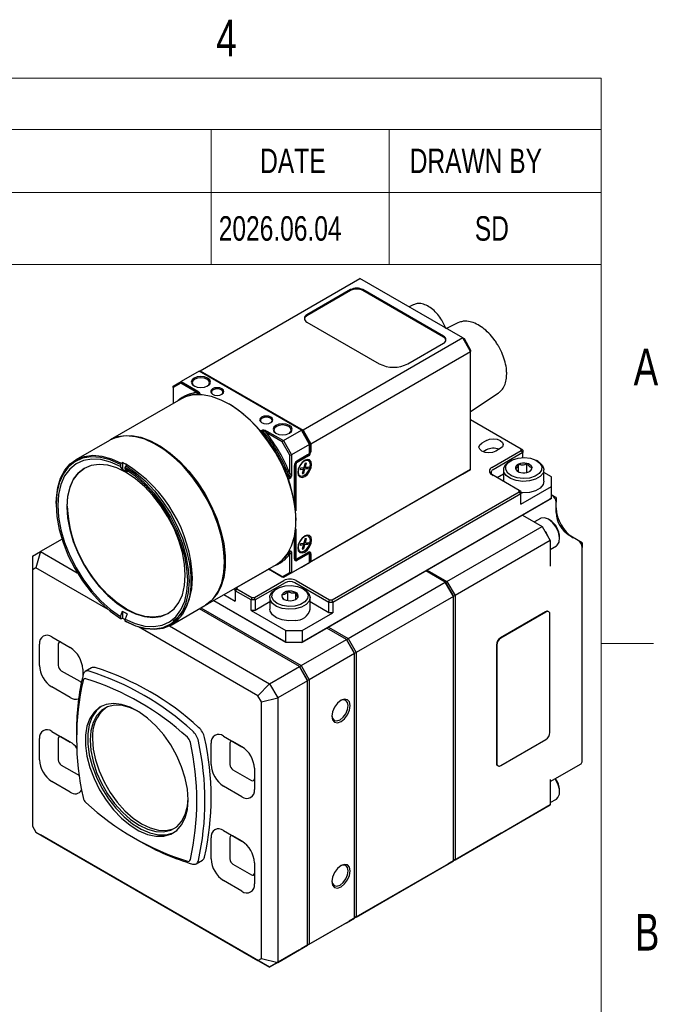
# Model space of a CAD drawing. Header units: millimetres. Extents: x 10 to 549, y 8 to 422.
# Tile 12 of 12: x 438 to 549, y 251 to 422. Entities that reach past the tile are written whole.
import ezdxf

# ---------------------------------------------------------------- set-up
doc = ezdxf.new("R2010")
doc.units = ezdxf.units.MM
doc.layers.add('DIMENSIONS', color=8, linetype='Continuous')
doc.layers.add('FORMAT', color=7, linetype='Continuous')
doc.styles.add('SLDTEXTSTYLE0', font='TXT', dxfattribs={"width": 0.75})
doc.dimstyles.new('SLDDIMSTYLE10', dxfattribs={"dimtxt": 0.18, "dimasz": 6.604, "dimexe": 0, "dimexo": 0.0625, "dimgap": 0, "dimtad": 0, "dimtih": 1, "dimtoh": 1, "dimdec": 0, "dimrnd": 1e-09, "dimzin": 0, "dimdsep": 46, "dimtxsty": 'Standard', "dimsah": 1, "dimcen": 0.09, "dimadec": 0, "dimazin": 0, "dimtfac": 6.604, "dimtdec": 0, "dimtofl": 0, "dimtmove": 0, "dimatfit": 3, "dimfxl": 0, "dimfrac": 2, "dimtolj": 1, "dimtzin": 0, "dimarcsym": 0})

# ---------------------------------------------------------------- blocks, each defined once
blk = doc.blocks.new('SW_TABLEANNOTATION_0')
at = {"color": 0, "linetype": 'Continuous', "lineweight": 18, "ltscale": 2}
for p, q in [((56.34, 0), (201.11, 0)), ((201.11, 0), (231.89, 0)), ((231.89, 0), (268.58, 0)), ((268.58, 0), (268.58, -8.83)), ((56.34, -8.83), (201.11, -8.83)), ((201.11, -8.83), (201.11, -19.73)), ((201.11, -8.83), (231.89, -8.83)), ((231.89, -8.83), (231.89, -19.73)), ((231.89, -8.83), (268.58, -8.83)), ((268.58, -8.83), (268.58, -19.73)), ((56.34, -19.73), (201.11, -19.73)), ((201.11, -19.73), (231.89, -19.73)), ((201.11, -19.73), (201.11, -32.2)), ((231.89, -19.73), (268.58, -19.73)), ((231.89, -19.73), (231.89, -32.2)), ((268.58, -19.73), (268.58, -32.2)), ((56.34, -32.2), (201.11, -32.2)), ((201.11, -32.2), (231.89, -32.2)), ((231.89, -32.2), (268.58, -32.2))]:
    blk.add_line(p, q, dxfattribs=at)
at = {"color": 0, "linetype": 'Continuous', "lineweight": 0, "ltscale": 2, "char_height": 4.233, "attachment_point": 1, "style": 'SLDTEXTSTYLE0'}
for s, insert in [('DATE', (209.59, -12.17)), ('DRAWN BY', (235.47, -12.17)), ('2026.06.04', (202.43, -23.85)), ('SD', (246.73, -23.85))]:
    blk.add_mtext(s, dxfattribs=dict(at, insert=insert))

msp = doc.modelspace()

# ---------------------------------------------------------------- linework, layer by layer
at = {"color": 7, "linetype": 'Continuous', "lineweight": 25, "ltscale": 2}
for p, q in [((469.01, 360.825), (496.657, 376.786)), ((514.477, 366.499), (496.657, 376.786)), ((495.066, 374.847), (487.5, 370.479)), ((495.066, 374.683), (487.5, 370.316)), ((511.118, 366.805), (497.188, 374.847)), ((511.118, 366.642), (497.188, 374.683)), ((505.888, 372.239), (505.159, 371.878)), ((487.5, 369.254), (500.016, 362.029)), ((513.59, 369.111), (511.631, 368.142)), ((514.477, 366.499), (486.829, 350.538)), ((515.82, 364.172), (514.477, 366.499)), ((514.477, 366.499), (514.684, 366.379)), ((514.684, 366.379), (515.82, 364.411)), ((504.966, 362.029), (511.118, 365.581)), ((515.82, 364.411), (515.82, 364.172)), ((488.172, 348.211), (515.82, 364.172)), ((515.82, 343.758), (515.82, 364.172)), ((468.868, 360.743), (465.757, 358.947)), ((468.868, 360.743), (469.01, 360.825)), ((486.546, 350.538), (468.868, 360.743)), ((469.01, 360.825), (468.968, 360.686)), ((469.01, 360.825), (486.829, 350.538)), ((464.343, 358.131), (465.757, 358.947)), ((465.674, 358.668), (464.343, 357.9)), ((464.343, 357.9), (464.343, 358.131)), ((464.343, 357.9), (464.343, 355.138)), ((465.674, 358.668), (465.757, 358.947)), ((468.458, 357.061), (465.674, 358.668)), ((465.757, 358.947), (468.6, 357.306)), ((465.71, 355.927), (453.477, 348.865)), ((468.614, 356.707), (468.277, 356.685)), ((468.458, 357.061), (468.6, 357.306)), ((468.614, 356.707), (468.826, 356.83)), ((468.641, 356.699), (468.614, 356.707)), ((468.892, 356.81), (468.701, 356.7)), ((515.82, 353.761), (520.61, 356.952)), ((520.61, 356.952), (520.707, 357.021)), ((474.103, 355.028), (473.961, 355.109)), ((524.571, 347.279), (515.82, 352.33)), ((479.521, 350.43), (479.366, 350.52)), ((479.521, 350.43), (479.733, 350.552)), ((479.588, 350.372), (479.521, 350.43)), ((479.8, 350.494), (479.588, 350.372)), ((480.45, 350.138), (480.592, 350.383)), ((483.235, 348.531), (480.45, 350.138)), ((480.592, 350.383), (483.435, 348.742)), ((483.435, 348.742), (486.546, 350.538)), ((487.96, 348.089), (486.546, 350.538)), ((486.546, 350.538), (486.587, 350.514)), ((486.587, 350.514), (486.658, 350.392)), ((486.729, 350.433), (486.587, 350.514)), ((486.658, 350.392), (486.729, 350.433)), ((486.658, 350.392), (487.96, 348.137)), ((486.829, 350.538), (486.729, 350.433)), ((488.031, 348.177), (486.729, 350.433)), ((486.829, 350.538), (488.172, 348.211)), ((453.336, 348.784), (447.537, 345.436)), ((461.658, 347.925), (461.587, 347.966)), ((483.235, 348.531), (483.435, 348.742)), ((484.566, 346.225), (483.235, 348.531)), ((483.435, 348.742), (484.849, 346.293)), ((487.96, 348.089), (484.849, 346.293)), ((487.96, 348.137), (488.031, 348.177)), ((487.96, 348.089), (487.96, 348.137)), ((487.96, 346.797), (487.96, 348.089)), ((488.172, 348.211), (488.031, 348.177)), ((488.031, 346.823), (488.031, 348.177)), ((488.172, 348.211), (488.172, 346.823)), ((518.542, 348.759), (517.765, 348.31)), ((520.947, 347.371), (520.169, 346.922)), ((484.566, 346.225), (484.849, 346.293)), ((484.566, 343.01), (484.566, 346.225)), ((484.849, 346.293), (484.849, 343.01)), ((487.608, 346.265), (485.735, 345.184)), ((485.768, 345.204), (487.677, 346.307)), ((485.768, 345.109), (487.677, 346.211)), ((487.748, 346.088), (485.839, 344.986)), ((487.677, 346.307), (487.608, 346.265)), ((487.667, 346.301), (487.693, 346.316)), ((518.542, 347.126), (517.996, 346.81)), ((519.497, 344.085), (524.571, 347.014)), ((524.871, 346.697), (519.709, 343.717)), ((524.571, 347.014), (524.571, 347.279)), ((524.871, 347.105), (524.571, 347.279)), ((524.871, 346.697), (524.571, 347.014)), ((524.871, 347.105), (524.871, 346.697)), ((524.871, 345.82), (524.871, 346.697)), ((455.362, 344.856), (455.221, 344.61)), ((455.221, 344.61), (455.221, 344.272)), ((455.575, 343.768), (455.221, 344.272)), ((455.362, 344.856), (455.575, 344.978)), ((455.575, 344.978), (455.575, 343.768)), ((456.07, 344.121), (456.211, 344.366)), ((456.07, 343.782), (456.07, 344.121)), ((456.423, 344.488), (456.211, 344.366)), ((485.331, 338.229), (485.331, 344.448)), ((485.333, 344.487), (485.333, 338.222)), ((485.414, 337.73), (485.414, 344.496)), ((485.556, 344.496), (485.556, 336.578)), ((486.418, 344.009), (486.345, 343.75)), ((486.418, 344.009), (486.983, 344.083)), ((486.713, 344.048), (486.91, 343.823)), ((486.805, 344.06), (487.098, 343.848)), ((487.202, 344.862), (486.983, 344.083)), ((487.002, 344.149), (487.171, 344.107)), ((487.39, 344.886), (487.171, 344.107)), ((487.171, 344.107), (487.737, 344.181)), ((487.202, 344.862), (487.39, 344.886)), ((487.37, 344.133), (487.664, 343.921)), ((487.737, 344.181), (487.664, 343.921)), ((487.791, 345.264), (487.72, 345.305)), ((522.785, 345.289), (522.537, 345.146)), ((524.118, 343.349), (524.118, 344.657)), ((525.546, 343.229), (525.546, 344.777)), ((527.488, 345.146), (527.24, 345.289)), ((456.07, 343.782), (456.423, 343.278)), ((484.337, 342.146), (484.549, 342.269)), ((484.566, 343.01), (484.849, 343.01)), ((486.22, 342.707), (486.291, 342.666)), ((486.345, 343.75), (486.91, 343.823)), ((486.91, 343.823), (486.691, 343.044)), ((486.691, 343.044), (486.88, 343.069)), ((486.729, 343.178), (486.88, 343.069)), ((487.098, 343.848), (486.88, 343.069)), ((487.098, 343.848), (487.664, 343.921)), ((515.82, 343.758), (488.172, 327.798)), ((499.203, 334.165), (514.406, 342.942)), ((514.406, 342.942), (515.82, 343.758)), ((524.217, 340.135), (519.497, 342.86)), ((521.512, 342.962), (520.417, 342.329)), ((521.512, 343.717), (521.512, 341.717)), ((528.512, 341.717), (528.512, 343.717)), ((529.821, 342.452), (528.512, 343.207)), ((529.821, 340.819), (529.821, 342.452)), ((484.354, 342.059), (484.337, 342.146)), ((484.566, 342.182), (484.354, 342.059)), ((484.354, 341.88), (484.354, 342.059)), ((524.517, 337.757), (529.821, 340.819)), ((529.821, 338.777), (529.821, 340.819)), ((491.866, 321.194), (524.217, 339.87)), ((524.517, 339.554), (491.991, 320.776)), ((524.217, 339.87), (524.217, 340.135)), ((524.517, 339.962), (524.217, 340.135)), ((524.517, 339.554), (524.217, 339.87)), ((524.517, 339.962), (524.517, 339.554)), ((524.517, 337.757), (524.517, 339.554)), ((529.891, 339.308), (529.821, 339.349)), ((530.599, 338.9), (529.891, 339.308)), ((530.599, 338.9), (530.599, 338.083)), ((444.119, 337.882), (444.119, 337.719)), ((529.521, 338.604), (486.563, 313.805)), ((486.687, 313.877), (529.821, 338.777)), ((529.821, 338.777), (529.521, 338.604)), ((530.599, 336.287), (530.599, 338.083)), ((524.8, 335.879), (528.194, 333.92)), ((485.627, 334.902), (485.627, 335.065)), ((486.829, 327.022), (499.274, 334.206)), ((499.274, 334.206), (499.203, 334.165)), ((511.719, 324.409), (528.194, 333.92)), ((527.898, 335.291), (526.859, 334.691)), ((528.194, 333.92), (529.609, 331.47)), ((529.467, 335.042), (529.273, 335.154)), ((485.331, 328.281), (485.331, 332.061)), ((485.333, 332.066), (485.333, 328.362)), ((485.414, 328.492), (485.414, 332.467)), ((485.556, 333.462), (485.556, 328.492)), ((487.791, 332.2), (487.72, 332.24)), ((534.417, 331.47), (532.861, 332.368)), ((445.13, 331.686), (441.432, 329.552)), ((486.418, 330.945), (486.345, 330.685)), ((486.345, 330.685), (486.91, 330.759)), ((486.418, 330.945), (486.983, 331.018)), ((486.91, 330.759), (486.691, 329.979)), ((486.713, 330.983), (486.91, 330.759)), ((486.805, 330.995), (487.098, 330.783)), ((487.098, 330.783), (486.88, 330.004)), ((487.202, 331.797), (486.983, 331.018)), ((487.002, 331.084), (487.171, 331.043)), ((487.098, 330.783), (487.664, 330.857)), ((487.39, 331.822), (487.171, 331.043)), ((487.171, 331.043), (487.737, 331.116)), ((487.202, 331.797), (487.39, 331.822)), ((487.37, 331.069), (487.664, 330.857)), ((487.737, 331.116), (487.664, 330.857)), ((529.609, 331.47), (513.133, 321.959)), ((529.609, 331.47), (529.609, 327.061)), ((529.609, 329.928), (530.648, 330.527)), ((531.217, 331.786), (531.217, 332.011)), ((535.124, 331.061), (534.417, 331.47)), ((535.124, 331.061), (535.124, 330.245)), ((440.018, 328.735), (441.432, 329.552)), ((440.018, 328.735), (440.018, 326.426)), ((441.432, 329.552), (440.604, 326.764)), ((441.432, 329.552), (447.77, 325.894)), ((484.149, 329.192), (484.337, 329.473)), ((484.549, 329.596), (484.337, 329.473)), ((484.337, 329.473), (484.344, 329.501)), ((484.374, 329.553), (484.566, 329.663)), ((484.849, 329.162), (484.566, 329.162)), ((484.566, 325.947), (484.566, 329.162)), ((484.849, 329.162), (484.849, 325.879)), ((487.606, 329.253), (485.697, 328.151)), ((485.699, 328.15), (487.608, 329.252)), ((485.768, 328.288), (487.677, 329.39)), ((487.677, 329.131), (485.768, 328.029)), ((485.839, 328.329), (487.748, 329.431)), ((486.22, 329.642), (486.291, 329.602)), ((486.691, 329.979), (486.88, 330.004)), ((486.729, 330.113), (486.88, 330.004)), ((487.859, 329.276), (487.859, 329.277)), ((487.96, 327.675), (487.96, 328.967)), ((488.031, 327.831), (488.031, 329.186)), ((488.172, 329.186), (488.172, 327.798)), ((535.124, 293.337), (535.124, 330.245)), ((469.976, 320.286), (482.209, 327.348)), ((473.252, 327.758), (473.252, 327.84)), ((484.849, 325.879), (487.96, 327.675)), ((485.435, 328.127), (485.437, 328.127)), ((486.546, 326.859), (487.96, 327.675)), ((488.172, 327.798), (486.829, 327.022)), ((486.829, 327.022), (486.829, 327.022)), ((487.96, 327.791), (488.031, 327.831)), ((487.96, 327.791), (488.031, 327.831)), ((488.031, 327.831), (488.172, 327.798)), ((440.604, 326.764), (440.018, 326.426)), ((440.018, 326.426), (440.018, 282.053)), ((453.111, 319.544), (440.604, 326.764)), ((480.889, 326.532), (475.391, 323.358)), ((478.626, 325.226), (478.579, 325.252)), ((480.842, 326.559), (483.235, 325.178)), ((483.435, 325.062), (480.842, 326.559)), ((480.842, 326.559), (480.888, 326.532)), ((483.235, 325.178), (484.566, 325.947)), ((486.546, 326.859), (483.435, 325.062)), ((484.849, 325.879), (483.435, 325.062)), ((484.849, 325.879), (484.566, 325.947)), ((511.436, 324.245), (508.042, 326.205)), ((508.325, 326.368), (511.719, 324.409)), ((478.431, 321.603), (483.505, 324.532)), ((483.717, 324.164), (478.556, 321.184)), ((483.435, 325.062), (483.235, 325.178)), ((491.283, 320.776), (485.414, 324.164)), ((485.627, 324.532), (491.408, 321.194)), ((494.607, 314.53), (511.436, 324.245)), ((512.85, 321.796), (511.436, 324.245)), ((511.519, 324.197), (511.436, 324.245)), ((511.519, 324.197), (511.719, 324.409)), ((512.85, 321.891), (511.519, 324.197)), ((511.719, 324.409), (513.133, 321.959)), ((473.135, 322.109), (475.091, 320.98)), ((475.391, 323.358), (475.091, 323.185)), ((475.091, 322.776), (475.091, 323.185)), ((475.391, 323.093), (475.091, 322.776)), ((475.091, 322.776), (475.091, 320.98)), ((477.848, 321.184), (475.091, 322.776)), ((475.391, 323.358), (475.391, 323.093)), ((475.391, 323.093), (477.973, 321.603)), ((482.338, 323.164), (482.091, 323.021)), ((484.186, 321.075), (484.186, 322.682)), ((485.582, 321.312), (485.582, 322.47)), ((487.041, 323.021), (486.794, 323.164)), ((512.85, 321.891), (513.133, 321.959)), ((512.85, 321.891), (512.85, 321.796)), ((513.133, 321.959), (513.133, 276.233)), ((464.036, 316.857), (469.834, 320.204)), ((483.983, 313.805), (471.366, 321.089)), ((471.367, 321.089), (483.859, 313.877)), ((477.973, 321.603), (477.848, 321.184)), ((477.848, 319.388), (477.848, 321.184)), ((478.556, 321.184), (477.848, 321.184)), ((477.973, 321.603), (478.431, 321.603)), ((478.556, 321.184), (478.431, 321.603)), ((478.556, 321.184), (478.556, 319.388)), ((481.066, 320.837), (478.556, 319.388)), ((481.066, 321.593), (481.066, 319.592)), ((488.066, 319.592), (488.066, 321.593)), ((491.283, 318.98), (488.066, 320.837)), ((491.283, 320.776), (491.408, 321.194)), ((491.991, 320.776), (491.283, 320.776)), ((491.283, 318.98), (491.283, 320.776)), ((491.408, 321.194), (491.866, 321.194)), ((491.991, 320.776), (491.866, 321.194)), ((491.991, 320.776), (491.991, 318.98)), ((512.85, 321.796), (496.021, 312.081)), ((512.85, 276.07), (512.85, 321.796)), ((455.221, 318.348), (455.575, 319.26)), ((455.575, 319.26), (455.575, 318.05)), ((456.423, 318.77), (456.07, 317.858)), ((486.192, 309.672), (468.892, 319.66)), ((469.174, 319.823), (486.475, 309.836)), ((477.848, 319.388), (483.859, 315.918)), ((478.556, 319.388), (477.848, 319.388)), ((486.687, 315.918), (491.991, 318.98)), ((491.991, 318.98), (491.283, 318.98)), ((528.76, 319.141), (520.982, 314.65)), ((528.831, 319.1), (521.053, 314.61)), ((529.331, 319.149), (529.26, 319.19)), ((529.538, 298.278), (529.538, 318.691)), ((455.221, 318.348), (455.221, 318.009)), ((455.221, 318.009), (455.362, 317.927)), ((455.575, 318.05), (455.362, 317.927)), ((456.07, 317.519), (456.07, 317.858)), ((456.211, 317.438), (456.07, 317.519)), ((479.03, 304.581), (458.337, 316.527)), ((463.718, 316.687), (481.03, 306.693)), ((483.859, 313.877), (483.859, 315.918)), ((483.859, 315.918), (486.687, 315.918)), ((486.687, 315.918), (486.687, 313.877)), ((494.324, 314.367), (490.93, 316.326)), ((491.213, 316.489), (494.607, 314.53)), ((441.22, 309.874), (441.22, 313.548)), ((443.377, 314.793), (446.559, 312.957)), ((444.473, 313.548), (444.473, 309.874)), ((446.593, 312.937), (445.003, 313.854)), ((483.859, 313.877), (486.687, 313.877)), ((483.983, 313.805), (483.859, 313.877)), ((486.563, 313.805), (483.983, 313.805)), ((486.475, 309.836), (494.324, 314.367)), ((486.563, 313.805), (486.687, 313.877)), ((495.738, 311.917), (494.324, 314.367)), ((494.324, 314.367), (494.407, 314.319)), ((494.407, 314.319), (494.607, 314.53)), ((495.738, 312.013), (494.407, 314.319)), ((494.607, 314.53), (496.021, 312.081)), ((520.275, 313.426), (520.275, 293.012)), ((520.346, 313.385), (520.346, 292.971)), ((495.738, 311.917), (487.889, 307.386)), ((495.738, 312.013), (496.021, 312.081)), ((495.738, 311.917), (495.738, 312.013)), ((495.738, 266.191), (495.738, 311.917)), ((496.021, 312.081), (496.021, 266.354)), ((445.003, 308.955), (448.185, 307.118)), ((448.716, 309.221), (448.716, 307.988)), ((450.22, 309.432), (449.16, 308.819)), ((481.03, 306.693), (486.192, 309.672)), ((487.606, 307.223), (486.192, 309.672)), ((486.192, 309.672), (486.275, 309.625)), ((486.475, 309.836), (486.275, 309.625)), ((487.606, 307.319), (486.275, 309.625)), ((486.475, 309.836), (487.889, 307.386)), ((481.03, 306.693), (479.03, 304.581)), ((481.03, 306.693), (482.445, 304.243)), ((487.606, 307.223), (482.445, 304.243)), ((487.606, 307.319), (487.889, 307.386)), ((487.606, 307.223), (487.606, 307.319)), ((487.606, 261.497), (487.606, 307.223)), ((487.889, 307.386), (487.889, 261.66)), ((446.559, 304.301), (443.377, 306.138)), ((479.616, 303.567), (479.03, 304.581)), ((479.616, 303.567), (482.445, 304.243)), ((479.616, 259.193), (479.616, 303.567)), ((482.445, 304.243), (482.445, 258.517)), ((443.377, 298.463), (446.559, 296.626)), ((447.655, 298.606), (447.655, 297.79)), ((441.22, 293.543), (441.22, 297.217)), ((444.473, 297.217), (444.473, 293.543)), ((446.593, 296.606), (445.003, 297.523)), ((470.919, 292.729), (470.919, 296.403)), ((473.075, 297.649), (476.257, 295.812)), ((474.171, 296.403), (474.171, 292.729)), ((476.291, 295.792), (474.702, 296.71)), ((521.053, 292.563), (528.831, 297.053)), ((529.609, 289.815), (534.917, 292.879)), ((445.003, 292.624), (448.137, 290.815)), ((474.702, 291.81), (477.884, 289.974)), ((478.414, 292.076), (478.414, 288.402)), ((520.482, 292.554), (520.553, 292.513)), ((446.559, 287.97), (443.377, 289.807)), ((529.609, 290.153), (529.609, 285.744)), ((476.257, 287.157), (473.075, 288.994)), ((531.217, 288.02), (531.217, 288.244)), ((529.609, 286.161), (530.648, 286.761)), ((513.133, 276.233), (529.609, 285.744)), ((528.194, 284.927), (520.982, 280.764)), ((529.609, 285.744), (528.194, 284.927)), ((440.018, 282.053), (440.604, 281.038)), ((440.604, 281.038), (479.03, 258.855)), ((440.604, 281.038), (441.432, 280.56)), ((473.075, 281.318), (476.257, 279.481)), ((481.03, 257.7), (441.432, 280.56)), ((458.044, 279.789), (458.751, 279.381)), ((470.919, 276.398), (470.919, 280.073)), ((474.171, 280.073), (474.171, 276.398)), ((476.291, 279.461), (474.702, 280.379)), ((521.123, 280.845), (511.86, 275.498)), ((520.982, 280.764), (521.123, 280.845)), ((520.982, 280.764), (520.982, 280.764)), ((468.353, 275.575), (469.414, 276.187)), ((496.021, 266.354), (512.85, 276.07)), ((511.577, 275.335), (512.85, 276.07)), ((513.133, 276.233), (511.86, 275.498)), ((513.133, 276.233), (512.85, 276.3)), ((474.702, 275.48), (477.884, 273.643)), ((478.414, 275.746), (478.414, 272.071)), ((511.577, 275.335), (494.748, 265.619)), ((511.86, 275.498), (511.86, 275.498)), ((476.257, 270.826), (473.075, 272.663)), ((487.889, 261.66), (495.738, 266.191)), ((494.324, 265.374), (495.738, 266.191)), ((496.021, 266.354), (494.748, 265.619)), ((494.748, 265.619), (494.748, 265.619)), ((496.021, 266.354), (495.738, 266.422)), ((494.324, 265.374), (486.475, 260.843)), ((486.192, 260.68), (481.03, 257.7)), ((482.445, 258.517), (487.606, 261.497)), ((486.192, 260.68), (487.606, 261.497)), ((487.889, 261.66), (486.475, 260.843)), ((486.475, 260.843), (486.475, 260.843)), ((487.606, 261.728), (487.889, 261.66)), ((479.03, 258.855), (479.616, 259.193)), ((479.03, 258.855), (481.03, 257.7)), ((479.616, 259.193), (482.445, 258.517)), ((482.445, 258.517), (481.03, 257.7))]:
    msp.add_line(p, q, dxfattribs=at)
at = {"color": 7, "linetype": 'Continuous', "lineweight": 25, "ltscale": 2, "flags": 128}
for points in [[(514.056, 369.284), (513.873, 369.229), (513.59, 369.111)], [(467.984, 358.192), (468.52, 357.986), (469.151, 357.913), (469.782, 357.986), (470.318, 358.192), (470.675, 358.501), (470.801, 358.866), (470.675, 359.23), (470.318, 359.539), (469.782, 359.746), (469.151, 359.818), (468.52, 359.746), (467.984, 359.539), (467.627, 359.23), (467.501, 358.866), (467.627, 358.501), (467.984, 358.192)], [(470.262, 358.162), (470.537, 358.412), (470.651, 358.743), (470.537, 359.074), (470.212, 359.355), (469.725, 359.543), (469.151, 359.609), (468.577, 359.543), (468.09, 359.355), (467.765, 359.074), (467.651, 358.743), (467.765, 358.412), (468.04, 358.162)], [(471.166, 356.763), (471.539, 356.619), (471.979, 356.569), (472.419, 356.619), (472.793, 356.763), (473.042, 356.979), (473.129, 357.233), (473.042, 357.487), (472.793, 357.702), (472.419, 357.846), (471.979, 357.897), (471.539, 357.846), (471.166, 357.702), (470.917, 357.487), (470.829, 357.233), (470.917, 356.979), (471.166, 356.763)], [(472.736, 356.733), (472.903, 356.889), (472.979, 357.11), (472.903, 357.331), (472.687, 357.518), (472.362, 357.644), (471.979, 357.688), (471.597, 357.644), (471.272, 357.518), (471.056, 357.331), (470.979, 357.11), (471.056, 356.889), (471.223, 356.733)], [(482.209, 327.348), (483.194, 328.072), (484.134, 329.17), (484.857, 330.534), (485.347, 332.134), (485.595, 333.937), (485.595, 335.903), (485.347, 337.993), (484.857, 340.159), (484.134, 342.358), (483.194, 344.541), (482.057, 346.662), (480.748, 348.676), (479.294, 350.54), (477.726, 352.214), (476.079, 353.663), (474.385, 354.855), (472.683, 355.766), (471.008, 356.376), (469.396, 356.671), (467.881, 356.647), (466.496, 356.302), (465.71, 355.927)], [(479.652, 351.865), (480.025, 351.721), (480.465, 351.67), (480.905, 351.721), (481.278, 351.865), (481.527, 352.08), (481.615, 352.334), (481.527, 352.588), (481.278, 352.804), (480.905, 352.948), (480.465, 352.998), (480.025, 352.948), (479.652, 352.804), (479.402, 352.588), (479.315, 352.334), (479.402, 352.08), (479.652, 351.865)], [(481.221, 351.834), (481.389, 351.991), (481.465, 352.212), (481.389, 352.433), (481.172, 352.62), (480.847, 352.745), (480.465, 352.789), (480.082, 352.745), (479.758, 352.62), (479.541, 352.433), (479.465, 352.212), (479.541, 351.991), (479.708, 351.834)], [(482.126, 350.028), (482.662, 349.821), (483.293, 349.749), (483.925, 349.821), (484.46, 350.028), (484.818, 350.337), (484.943, 350.701), (484.818, 351.066), (484.46, 351.375), (483.925, 351.582), (483.293, 351.654), (482.662, 351.582), (482.126, 351.375), (481.769, 351.066), (481.643, 350.701), (481.769, 350.337), (482.126, 350.028)], [(484.404, 349.997), (484.679, 350.248), (484.793, 350.579), (484.679, 350.91), (484.354, 351.191), (483.867, 351.379), (483.293, 351.445), (482.719, 351.379), (482.232, 351.191), (481.907, 350.91), (481.793, 350.579), (481.907, 350.248), (482.182, 349.997)], [(473.252, 327.758), (473.128, 329.792), (472.758, 331.926), (472.149, 334.114), (471.315, 336.311), (470.274, 338.468), (469.048, 340.541), (467.663, 342.486), (466.148, 344.259), (464.536, 345.825), (462.861, 347.149), (461.159, 348.204), (459.466, 348.966), (457.818, 349.42), (456.25, 349.556), (454.796, 349.37), (453.487, 348.868), (453.336, 348.784)], [(453.477, 348.865), (454.263, 349.24), (455.648, 349.585), (457.163, 349.609), (458.775, 349.314), (460.45, 348.704), (462.152, 347.793), (463.846, 346.601), (465.493, 345.152), (467.061, 343.478), (468.515, 341.614), (469.824, 339.6), (470.961, 337.479), (471.901, 335.296), (472.624, 333.098), (473.114, 330.931), (473.362, 328.842), (473.362, 326.875), (473.114, 325.072), (472.624, 323.472), (471.901, 322.108), (470.961, 321.01), (469.976, 320.286)], [(518.542, 348.759), (519.094, 348.971), (519.744, 349.046), (520.395, 348.971), (520.947, 348.759), (521.315, 348.44), (521.444, 348.065), (521.315, 347.689), (520.947, 347.371)], [(473.027, 325.341), (473.123, 325.919), (473.252, 327.84), (473.123, 329.911), (472.737, 332.085), (472.104, 334.313), (471.237, 336.547), (470.157, 338.736), (468.886, 340.83), (467.454, 342.785), (465.892, 344.554), (464.236, 346.101), (462.522, 347.388), (461.658, 347.925)], [(520.169, 346.922), (519.617, 346.709), (518.967, 346.634), (518.316, 346.709), (517.765, 346.922), (517.396, 347.24), (517.267, 347.616), (517.396, 347.991), (517.765, 348.31)], [(444.119, 337.882), (444.151, 338.848), (444.399, 340.651), (444.889, 342.251), (445.613, 343.614), (446.553, 344.712), (447.689, 345.521), (448.999, 346.023), (450.453, 346.208), (452.021, 346.072), (453.669, 345.618), (455.362, 344.856)], [(455.221, 344.61), (453.466, 345.393), (451.762, 345.838), (450.15, 345.937), (448.666, 345.686), (447.347, 345.092), (446.222, 344.169), (445.318, 342.938), (444.658, 341.428), (444.255, 339.674), (444.119, 337.719), (444.255, 335.607), (444.658, 333.388), (445.318, 331.115), (446.222, 328.841), (447.347, 326.619), (448.666, 324.502), (450.15, 322.538), (451.762, 320.775), (453.466, 319.253), (455.221, 318.009)], [(523.848, 342.313), (522.917, 342.645), (522.239, 343.141), (521.896, 343.74), (521.928, 344.372), (522.332, 344.958), (523.06, 345.43), (524.023, 345.73), (525.105, 345.821), (526.177, 345.693), (527.107, 345.361), (527.786, 344.866), (528.129, 344.266), (528.097, 343.635), (527.693, 343.048), (526.965, 342.576), (526.002, 342.277), (524.92, 342.185), (523.848, 342.313)], [(455.221, 344.272), (453.512, 345.032), (451.853, 345.464), (450.283, 345.558), (448.838, 345.313), (447.554, 344.733), (446.459, 343.833), (445.58, 342.633), (444.936, 341.162), (444.544, 339.454), (444.412, 337.55), (444.544, 335.493), (444.936, 333.332), (445.58, 331.118), (446.459, 328.903), (447.554, 326.739), (448.838, 324.676), (450.283, 322.763), (451.853, 321.045), (453.512, 319.561), (455.221, 318.348)], [(466.464, 325.473), (466.338, 327.398), (465.962, 329.421), (465.346, 331.493), (464.506, 333.562), (463.461, 335.578), (462.238, 337.491), (460.866, 339.254), (459.379, 340.823), (457.815, 342.16), (456.211, 343.231), (454.607, 344.012), (453.043, 344.481), (451.556, 344.628), (450.184, 344.449), (448.961, 343.949), (447.916, 343.139), (447.075, 342.041), (446.46, 340.679), (446.084, 339.09), (445.958, 337.31), (446.084, 335.385), (446.46, 333.362), (447.075, 331.29), (447.916, 329.221), (448.961, 327.205), (450.184, 325.292), (451.556, 323.529), (453.043, 321.96), (454.607, 320.623), (456.211, 319.552), (457.815, 318.772), (459.379, 318.302), (460.866, 318.155), (462.238, 318.334), (463.461, 318.834), (464.506, 319.644), (465.346, 320.743), (465.962, 322.104), (466.338, 323.693), (466.464, 325.473)], [(463.531, 318.875), (462.308, 318.375), (460.936, 318.196), (459.45, 318.343), (457.886, 318.812), (456.282, 319.592), (454.678, 320.664), (453.113, 322.001), (451.627, 323.57), (450.255, 325.333), (449.032, 327.246), (447.987, 329.262), (447.146, 331.331), (446.53, 333.403), (446.155, 335.426), (446.029, 337.351), (446.155, 339.131), (446.53, 340.72), (447.146, 342.081), (447.987, 343.18), (449.032, 343.99), (449.032, 343.99)], [(456.07, 317.519), (457.824, 316.737), (459.528, 316.292), (461.141, 316.193), (462.624, 316.444), (463.944, 317.038), (465.069, 317.961), (465.972, 319.192), (466.633, 320.702), (467.036, 322.456), (467.171, 324.411), (467.036, 326.523), (466.633, 328.741), (465.972, 331.015), (465.069, 333.289), (463.944, 335.511), (462.624, 337.628), (461.141, 339.592), (459.528, 341.355), (457.824, 342.876), (456.07, 344.121)], [(456.211, 344.366), (457.904, 343.173), (459.552, 341.725), (461.12, 340.05), (462.574, 338.186), (463.884, 336.172), (465.021, 334.051), (465.961, 331.868), (466.684, 329.669), (467.175, 327.502), (467.423, 325.413), (467.423, 323.446), (467.175, 321.643), (466.684, 320.042), (465.961, 318.679), (465.021, 317.581), (463.884, 316.772), (462.574, 316.27), (461.12, 316.085), (459.552, 316.221), (457.904, 316.675), (456.211, 317.438)], [(488.314, 344.618), (488.222, 345.097), (487.961, 345.397), (487.572, 345.472), (487.111, 345.313), (486.651, 344.941), (486.261, 344.415), (486.001, 343.815), (485.909, 343.23), (486.001, 342.752), (486.261, 342.452), (486.651, 342.376), (487.111, 342.536), (487.572, 342.908), (487.961, 343.434), (488.222, 344.034), (488.314, 344.618)], [(486.658, 342.602), (487.065, 342.755), (487.469, 343.092), (487.808, 343.562), (488.03, 344.094), (488.101, 344.606), (488.011, 345.02), (487.773, 345.274), (487.424, 345.329), (487.016, 345.176), (486.612, 344.838), (486.274, 344.368), (486.052, 343.837), (485.98, 343.325), (486.071, 342.91), (486.308, 342.657), (486.658, 342.602)], [(523.719, 341.84), (522.733, 342.184), (521.994, 342.694), (521.582, 343.316), (521.542, 343.98), (521.878, 344.617), (522.537, 345.146)], [(527.488, 345.146), (527.698, 345.013), (528.281, 344.44), (528.51, 343.788), (528.36, 343.128), (527.848, 342.533), (527.028, 342.065), (525.989, 341.777), (524.845, 341.699), (523.719, 341.84)], [(456.07, 317.858), (457.779, 317.098), (459.438, 316.666), (461.008, 316.572), (462.452, 316.817), (463.737, 317.397), (464.832, 318.297), (465.711, 319.497), (466.354, 320.968), (466.746, 322.676), (466.878, 324.58), (466.746, 326.637), (466.354, 328.798), (465.711, 331.012), (464.832, 333.227), (463.737, 335.391), (462.452, 337.454), (461.008, 339.367), (459.438, 341.085), (457.779, 342.569), (456.07, 343.782)], [(485.912, 343.316), (486, 342.951), (486.22, 342.707)], [(528.512, 341.717), (528.36, 341.128), (527.848, 340.532), (527.028, 340.065), (525.989, 339.777), (524.845, 339.699), (524.517, 339.717)], [(529.988, 334.584), (529.287, 335.146), (528.584, 335.407), (527.973, 335.33), (527.898, 335.291)], [(530.648, 330.527), (530.816, 330.652), (531.139, 331.201), (531.21, 331.981), (531.02, 332.887), (530.593, 333.795), (529.988, 334.584)], [(488.314, 331.554), (488.222, 332.032), (487.961, 332.332), (487.572, 332.408), (487.111, 332.248), (486.651, 331.877), (486.261, 331.351), (486.001, 330.75), (485.909, 330.166), (486.001, 329.687), (486.261, 329.388), (486.651, 329.312), (487.111, 329.472), (487.572, 329.843), (487.961, 330.369), (488.222, 330.97), (488.314, 331.554)], [(486.658, 329.537), (487.065, 329.69), (487.469, 330.028), (487.808, 330.498), (488.03, 331.029), (488.101, 331.541), (488.011, 331.956), (487.773, 332.209), (487.424, 332.264), (487.016, 332.111), (486.612, 331.774), (486.274, 331.303), (486.052, 330.772), (485.98, 330.26), (486.071, 329.846), (486.308, 329.592), (486.658, 329.537)], [(528.707, 333.032), (528.861, 332.795), (529.096, 332.358)], [(485.912, 330.251), (486, 329.887), (486.22, 329.642)], [(487.96, 328.967), (487.96, 329.009), (487.96, 329.051)], [(469.834, 320.204), (470.274, 320.487), (471.315, 321.443), (472.149, 322.677), (472.758, 324.163), (473.128, 325.869), (473.252, 327.758)], [(464.387, 317.637), (464.681, 317.82), (465.736, 318.738), (466.581, 319.941), (467.199, 321.402), (467.575, 323.088), (467.701, 324.962)], [(485.396, 320.124), (484.306, 320.066), (483.248, 320.227), (482.349, 320.587), (481.717, 321.102), (481.429, 321.711), (481.519, 322.341), (481.977, 322.914), (482.747, 323.363), (483.736, 323.633), (484.826, 323.691), (485.884, 323.53), (486.783, 323.17), (487.414, 322.655), (487.703, 322.046), (487.612, 321.416), (487.155, 320.843), (486.385, 320.394), (485.396, 320.124)], [(485.488, 319.644), (484.341, 319.576), (483.22, 319.728), (482.243, 320.081), (481.519, 320.598), (481.125, 321.223), (481.104, 321.888), (481.457, 322.521), (482.091, 323.021)], [(487.041, 323.021), (487.288, 322.863), (487.855, 322.284), (488.065, 321.63), (487.897, 320.972), (487.367, 320.381), (486.534, 319.922), (485.488, 319.644)], [(485.488, 317.643), (484.341, 317.576), (483.22, 317.727), (482.243, 318.081), (481.519, 318.598), (481.125, 319.223), (481.066, 319.592)], [(466.959, 286.646), (466.831, 288.458), (466.45, 290.367), (465.828, 292.316), (464.981, 294.251), (463.936, 296.114), (462.721, 297.853), (461.371, 299.418), (459.926, 300.763), (458.428, 301.85), (456.918, 302.647), (455.44, 303.133), (454.038, 303.291), (452.751, 303.119), (451.617, 302.621), (450.668, 301.812), (449.931, 300.714), (449.427, 299.359), (449.172, 297.786), (449.172, 296.041), (449.427, 294.174), (449.931, 292.238), (450.668, 290.289), (451.617, 288.383), (452.751, 286.576), (454.038, 284.918), (455.44, 283.458), (456.918, 282.237), (458.428, 281.292), (459.926, 280.648), (461.371, 280.325), (462.721, 280.332), (463.936, 280.668), (464.981, 281.324), (465.828, 282.281), (466.45, 283.512), (466.831, 284.981), (466.959, 286.646)], [(494.996, 302.915), (494.875, 303.548), (494.53, 303.945), (494.014, 304.045), (493.405, 303.834), (492.796, 303.342), (492.28, 302.646), (491.935, 301.851), (491.814, 301.078), (491.935, 300.445), (492.28, 300.048), (492.796, 299.948), (493.405, 300.159), (494.014, 300.651), (494.53, 301.347), (494.875, 302.142), (494.996, 302.915)], [(494.642, 302.915), (494.535, 303.478), (494.228, 303.831), (493.769, 303.92), (493.314, 303.778)], [(451.966, 302.818), (451.092, 302.057), (450.355, 300.959), (449.852, 299.604), (449.596, 298.031), (449.596, 296.286), (449.852, 294.419), (450.355, 292.483), (451.092, 290.534), (452.041, 288.628), (453.176, 286.821), (454.463, 285.163), (455.865, 283.703), (457.342, 282.482), (458.852, 281.537), (460.351, 280.893), (461.796, 280.57), (463.145, 280.576), (464.36, 280.913), (464.557, 281.006)], [(458.266, 301.95), (457, 302.534), (455.572, 302.917), (454.231, 302.969), (453.019, 302.689), (451.974, 302.085), (451.125, 301.175), (450.5, 299.988), (450.117, 298.56), (449.988, 296.932), (450.117, 295.157), (450.5, 293.286), (451.125, 291.377), (451.974, 289.488), (453.019, 287.677), (454.231, 285.998), (455.572, 284.502), (457, 283.235), (458.474, 282.236), (459.947, 281.534), (461.376, 281.151), (462.716, 281.099), (463.928, 281.379), (464.974, 281.983), (465.822, 282.893), (466.447, 284.08), (466.83, 285.509), (466.956, 286.895)], [(491.816, 301.185), (491.921, 300.719), (492.228, 300.367), (492.687, 300.277), (493.228, 300.466), (493.769, 300.902), (494.228, 301.521), (494.535, 302.228), (494.642, 302.915)], [(450.413, 297.177), (450.542, 295.401), (450.924, 293.531), (451.549, 291.622), (452.398, 289.733), (453.444, 287.922), (454.655, 286.242), (455.996, 284.747), (457.424, 283.48), (458.898, 282.48), (460.371, 281.779), (461.8, 281.396), (463.141, 281.344), (464.352, 281.624), (464.682, 281.77)], [(530.648, 286.761), (530.926, 287.006), (531.184, 287.626), (531.184, 288.452), (530.926, 289.37), (530.445, 290.258), (530.425, 290.286)], [(494.996, 274.336), (494.875, 274.969), (494.53, 275.366), (494.014, 275.466), (493.405, 275.255), (492.796, 274.763), (492.28, 274.067), (491.935, 273.272), (491.814, 272.499), (491.935, 271.866), (492.28, 271.469), (492.796, 271.369), (493.405, 271.58), (494.014, 272.072), (494.53, 272.768), (494.875, 273.563), (494.996, 274.336)], [(491.816, 272.606), (491.921, 272.14), (492.228, 271.788), (492.687, 271.698), (493.228, 271.887), (493.769, 272.323), (494.228, 272.942), (494.535, 273.649), (494.642, 274.336)], [(494.642, 274.336), (494.535, 274.899), (494.228, 275.252), (493.769, 275.341), (493.314, 275.199)]]:
    msp.add_lwpolyline(points, dxfattribs=at)
at = {"color": 7, "linetype": 'Continuous', "lineweight": 25, "ltscale": 4}
for centre, radius, start, end in [((496.127, 372.8), 2.306, 62.60967, 117.39033), ((496.127, 372.636), 2.306, 62.60967, 117.39033), ((487.835, 369.601), 0.789, 115.08445, 166.53282), ((487.733, 369.867), 0.655, 110.78342, 249.21658), ((510.885, 366.193), 0.655, 290.78342, 69.21658), ((510.783, 365.927), 0.789, 13.46718, 64.91555), ((502.491, 366.806), 5.38, 242.60967, 297.39033), ((469.011, 351.357), 5.73, 95.53338, 131.85481), ((469.038, 350.751), 6.082, 92.00295, 111.31922), ((460.732, 334.001), 24.918, 2.44731, 57.54731), ((458.087, 332.474), 27.976, 20.2262, 39.7738), ((458.299, 332.597), 27.976, 20.2262, 39.7738), ((458.133, 332.501), 28.446, 21.68071, 38.31929), ((448.205, 326.77), 25.07, 2.44731, 57.54731), ((519.753, 344.757), 2.66, 68.80342, 117.08101), ((487.263, 346.858), 0.768, 302.60548, 357.39452), ((487.251, 346.865), 0.922, 302.60548, 357.39452), ((448.227, 331.271), 15.552, 58.19755, 61.80783), ((443.388, 323.973), 24.333, 2.32939, 58.40845), ((486.279, 344.405), 0.949, 122.60548, 177.39452), ((486.182, 344.461), 0.768, 122.60548, 177.39452), ((486.17, 344.468), 0.615, 122.60548, 177.39452), ((487.411, 344.7), 0.679, 62.9737, 123.30223), ((519.729, 343.472), 0.655, 110.78342, 249.21658), ((524.308, 343.955), 0.727, 105.14873, 185.72311), ((525.017, 342.517), 2.322, 76.84249, 112.79916), ((525.425, 343.672), 1.112, 23.94473, 83.74675), ((525.717, 344.051), 0.727, 285.14873, 5.72311), ((448.926, 331.271), 14.156, 58.01949, 61.98589), ((519.895, 343.227), 0.524, 110.78342, 249.21658), ((524.6, 344.334), 1.112, 203.94473, 263.74675), ((525.008, 345.49), 2.322, 256.84249, 292.79916), ((529.063, 338.013), 1.537, 2.60548, 57.39452), ((468.283, 338.361), 22.274, 182.38724, 237.60739), ((537.046, 337.397), 6.455, 182.60548, 237.39452), ((535.511, 336.51), 4.918, 182.60548, 237.39452), ((527.534, 331.905), 3.685, 1.64509, 58.34953), ((487.411, 331.635), 0.679, 62.9737, 123.30223), ((533.589, 330.175), 1.537, 2.60548, 57.39452), ((479.902, 332.492), 5.731, 288.14051, 324.47655), ((479.39, 332.819), 6.083, 308.67622, 328.00593), ((487.815, 329.221), 0.218, 350.78596, 129.20329), ((487.914, 329.228), 0.262, 350.78596, 129.20329), ((485.598, 328.238), 0.27, 170.78596, 309.20329), ((485.556, 328.325), 0.226, 170.78596, 309.20329), ((485.63, 328.457), 0.218, 170.78596, 309.20329), ((485.547, 328.347), 0.247, 243.00283, 307.35692), ((485.728, 328.464), 0.175, 170.78596, 309.20329), ((484.566, 322.485), 2.306, 62.60967, 117.39033), ((484.566, 322.527), 1.844, 62.60967, 117.39033), ((483.773, 321.884), 0.638, 161.10258, 249.52075), ((484.267, 321.376), 1.309, 93.5459, 146.91932), ((484.568, 320.494), 2.221, 62.8372, 99.90406), ((485.359, 321.873), 0.638, 341.10258, 69.52075), ((484.564, 323.263), 2.221, 242.8372, 279.90406), ((484.865, 322.381), 1.309, 273.5459, 326.91932), ((463.072, 331.267), 14.156, 238.01949, 241.98589), ((485.546, 320.245), 2.603, 268.70982, 345.4711), ((529.053, 318.732), 0.503, 65.69288, 125.61758), ((529.107, 318.761), 0.437, 350.78596, 129.20329), ((463.941, 331.553), 15.884, 238.21751, 240.29496), ((442.535, 313.761), 1.332, 50.79671, 189.21404), ((444.796, 313.6), 0.328, 50.79671, 189.21404), ((521.81, 313.356), 1.537, 122.60548, 177.39452), ((521.881, 313.315), 1.537, 122.60548, 177.39452), ((444.033, 309.008), 4.687, 2.60548, 57.39452), ((445.903, 310.087), 4.687, 182.60548, 237.39452), ((445.624, 309.926), 1.153, 182.60548, 237.39452), ((486.742, 298.928), 39.089, 166.14865, 180.47148), ((449.547, 308.148), 0.769, 70.29516, 169.71559), ((435.623, 263.633), 47.411, 47.41271, 72.59267), ((450.606, 308.697), 0.83, 71.66904, 117.7192), ((436.684, 264.246), 47.411, 47.41271, 72.59267), ((494.137, 297.147), 46.486, 167.41206, 192.58794), ((448.415, 307.452), 0.405, 235.50775, 282.25024), ((449.146, 307.21), 0.385, 70.29516, 169.71559), ((435.372, 263.225), 46.475, 47.41271, 72.59267), ((447.466, 305.588), 1.574, 234.79989, 289.65161), ((456.512, 297.754), 6.126, 128.59542, 185.40452), ((442.535, 297.43), 1.332, 50.79671, 189.21404), ((465.516, 296.101), 3.278, 11.93812, 48.06188), ((466.576, 296.713), 3.278, 11.93812, 48.06188), ((528.003, 298.348), 1.537, 302.60548, 357.39452), ((444.796, 297.27), 0.328, 50.79671, 189.21404), ((444.451, 293.157), 4.058, 36.697, 58.71664), ((465.727, 296.223), 1.639, 11.93812, 48.06188), ((421.962, 286.431), 46.486, 347.41206, 12.58794), ((422.441, 286.444), 47.422, 347.41206, 12.58794), ((423.501, 287.056), 47.422, 347.41206, 12.58794), ((472.234, 296.617), 1.332, 50.79671, 189.21404), ((474.495, 296.456), 0.328, 50.79671, 189.21404), ((473.732, 291.863), 4.687, 2.60548, 57.39452), ((445.903, 293.756), 4.687, 182.60548, 237.39452), ((445.624, 293.595), 1.153, 182.60548, 237.39452), ((520.75, 292.951), 0.48, 172.74417, 235.94365), ((520.777, 292.901), 0.437, 170.78596, 309.20329), ((534.634, 293.283), 0.493, 305.01333, 6.29885), ((475.601, 292.942), 4.687, 182.60548, 237.39452), ((475.323, 292.781), 1.153, 182.60548, 237.39452), ((478.091, 290.227), 0.328, 230.79671, 9.21404), ((527.409, 288.059), 3.813, 2.7913, 36.56481), ((447.399, 288.982), 1.315, 230.28109, 329.03872), ((477.099, 288.189), 1.332, 230.79671, 9.21404), ((450.371, 287.355), 1.639, 191.93812, 228.06188), ((480.726, 320.353), 46.475, 227.41271, 252.59267), ((472.234, 280.286), 1.332, 50.79671, 189.21404), ((478.938, 313.91), 39.997, 239.68707, 253.69125), ((474.495, 280.125), 0.328, 50.79671, 189.21404), ((473.732, 275.533), 4.687, 2.60548, 57.39452), ((466.952, 276.369), 0.385, 250.29516, 349.71559), ((467.966, 276.246), 0.769, 250.29516, 349.71559), ((468.991, 276.875), 0.807, 301.59671, 349.01847), ((475.601, 276.611), 4.687, 182.60548, 237.39452), ((475.323, 276.451), 1.153, 182.60548, 237.39452), ((478.091, 273.897), 0.328, 230.79671, 9.21404), ((477.099, 271.858), 1.332, 230.79671, 9.21404)]:
    msp.add_arc(centre, radius, start, end, dxfattribs=at)
msp.add_ellipse((487.606, 328.845), major_axis=(0.25, 0.433), ratio=0.5773815, start_param=6.2744559, end_param=7.0683499, dxfattribs=at)
at = {"color": 7, "linetype": 'Continuous', "lineweight": 25, "ltscale": 2}
for points, knots in [([(510.93, 369.37), (510.9, 369.431), (510.687, 369.866), (510.127, 370.588), (509.293, 371.449), (508.366, 372.082), (507.454, 372.426), (506.609, 372.5), (506.141, 372.326), (505.922, 372.244)], [0, 0, 0, 0, 0.0277121, 0.196455, 0.365793, 0.5364097, 0.7088453, 0.8630679, 1, 1, 1, 1]), ([(511.511, 368.083), (511.476, 368.202), (511.348, 368.642), (511.106, 369.063), (510.93, 369.37)], [0, 0, 0, 0, 0.27100192, 1, 1, 1, 1]), ([(520.315, 365.578), (520.175, 365.802), (519.771, 366.447), (518.951, 367.367), (517.916, 368.282), (516.82, 368.959), (515.723, 369.346), (514.802, 369.466), (514.308, 369.32), (514.134, 369.269)], [0, 0, 0, 0, 0.086835, 0.2503677, 0.4144095, 0.5792904, 0.7451116, 0.9105037, 1, 1, 1, 1]), ([(522.066, 360.282), (522.059, 360.506), (522.04, 361.152), (521.832, 362.294), (521.371, 363.663), (520.853, 364.785), (520.445, 365.386), (520.315, 365.578)], [0, 0, 0, 0, 0.132559, 0.3830971, 0.633307, 0.883074, 1, 1, 1, 1]), ([(520.698, 357.058), (520.862, 357.178), (521.273, 357.479), (521.71, 358.241), (522.015, 359.201), (522.05, 359.937), (522.066, 360.282)], [0, 0, 0, 0, 0.1838777, 0.4627497, 0.7480364, 1, 1, 1, 1]), ([(468.826, 356.83), (468.83, 356.833), (468.84, 356.84), (468.846, 356.854), (468.838, 356.886), (468.772, 356.939), (468.643, 357.003), (468.52, 357.041), (468.458, 357.061)], [0, 0, 0, 0, 0.02628019, 0.05880537, 0.11798714, 0.30843258, 0.65034122, 1, 1, 1, 1]), ([(468.6, 357.306), (468.656, 357.27), (468.791, 357.185), (468.909, 357.06), (468.957, 356.949), (468.958, 356.886), (468.932, 356.838), (468.905, 356.819), (468.892, 356.81)], [0, 0, 0, 0, 0.2582769, 0.6137351, 0.7400176, 0.8671457, 0.9427661, 1, 1, 1, 1]), ([(479.733, 350.552), (479.754, 350.561), (479.794, 350.58), (479.891, 350.592), (480.048, 350.584), (480.308, 350.524), (480.483, 350.438), (480.592, 350.383)], [0, 0, 0, 0, 0.0788771, 0.1570976, 0.2960972, 0.5600478, 1, 1, 1, 1]), ([(480.45, 350.138), (480.354, 350.216), (480.215, 350.328), (480.034, 350.434), (479.938, 350.477), (479.884, 350.496), (479.841, 350.502), (479.816, 350.502), (479.804, 350.496), (479.8, 350.494)], [0, 0, 0, 0, 0.5025882, 0.7313523, 0.8162465, 0.9067343, 0.942881, 0.9794131, 1, 1, 1, 1]), ([(487.677, 346.307), (487.709, 346.329), (487.773, 346.372), (487.857, 346.478), (487.921, 346.597), (487.955, 346.709), (487.959, 346.772), (487.96, 346.797)], [0, 0, 0, 0, 0.2146024, 0.4292418, 0.6438579, 0.8585319, 1, 1, 1, 1]), ([(523.584, 343.883), (523.615, 343.896), (523.7, 343.932), (523.857, 344.093), (524.009, 344.386), (524.091, 344.592), (524.118, 344.657)], [0, 0, 0, 0, 0.1809422, 0.5062926, 0.8439745, 1, 1, 1, 1]), ([(524.118, 344.657), (524.322, 344.604), (524.672, 344.514), (525.18, 344.61), (525.434, 344.726), (525.546, 344.777)], [0, 0, 0, 0, 0.439112, 0.7513633, 1, 1, 1, 1]), ([(525.546, 344.777), (525.674, 344.614), (525.893, 344.334), (526.212, 344.154), (526.37, 344.133), (526.441, 344.124)], [0, 0, 0, 0, 0.439112, 0.7513633, 1, 1, 1, 1]), ([(526.441, 344.124), (526.414, 344.058), (526.332, 343.852), (526.18, 343.562), (526.046, 343.417), (525.983, 343.387), (525.975, 343.383)], [0, 0, 0, 0, 0.1799186, 0.5693118, 0.944485, 1, 1, 1, 1]), ([(484.549, 342.269), (484.554, 342.272), (484.565, 342.281), (484.58, 342.308), (484.604, 342.38), (484.616, 342.536), (484.607, 342.759), (484.58, 342.925), (484.566, 343.01)], [0, 0, 0, 0, 0.0262802, 0.0588054, 0.1179871, 0.3084326, 0.6503412, 1, 1, 1, 1]), ([(484.849, 343.01), (484.846, 342.939), (484.839, 342.772), (484.79, 342.551), (484.718, 342.37), (484.664, 342.276), (484.61, 342.212), (484.579, 342.191), (484.566, 342.182)], [0, 0, 0, 0, 0.2582769, 0.6137351, 0.7400176, 0.8671457, 0.9427661, 1, 1, 1, 1]), ([(524.122, 343.348), (524.11, 343.352), (524.007, 343.383), (523.812, 343.587), (523.654, 343.792), (523.584, 343.883)], [0, 0, 0, 0, 0.0634955, 0.5848559, 1, 1, 1, 1]), ([(484.566, 329.162), (484.585, 329.253), (484.613, 329.385), (484.614, 329.513), (484.603, 329.568), (484.592, 329.592), (484.576, 329.602), (484.563, 329.603), (484.553, 329.598), (484.549, 329.596)], [0, 0, 0, 0, 0.5025882, 0.7313523, 0.8162465, 0.9067343, 0.942881, 0.9794131, 1, 1, 1, 1]), ([(484.566, 329.663), (484.584, 329.671), (484.62, 329.687), (484.679, 329.677), (484.751, 329.62), (484.829, 329.456), (484.841, 329.275), (484.849, 329.162)], [0, 0, 0, 0, 0.07887712, 0.15709758, 0.2960972, 0.56004776, 1, 1, 1, 1]), ([(487.608, 329.252), (487.616, 329.257), (487.641, 329.271), (487.675, 329.285), (487.709, 329.294), (487.745, 329.301), (487.781, 329.302), (487.814, 329.296), (487.837, 329.288), (487.859, 329.277), (487.879, 329.263), (487.897, 329.246), (487.913, 329.227), (487.927, 329.204), (487.939, 329.179), (487.947, 329.153), (487.955, 329.12), (487.959, 329.086), (487.96, 329.058), (487.96, 329.049)], [0, 0, 0, 0, 0.0450855, 0.136363, 0.1826282, 0.2353721, 0.3426519, 0.3973161, 0.4500625, 0.5031752, 0.5574428, 0.6121093, 0.6648603, 0.7179775, 0.7722496, 0.8269208, 0.8697044, 0.9562134, 1, 1, 1, 1]), ([(487.96, 328.967), (487.959, 328.985), (487.958, 329.021), (487.945, 329.067), (487.926, 329.106), (487.899, 329.137), (487.866, 329.158), (487.828, 329.169), (487.785, 329.17), (487.745, 329.161), (487.709, 329.148), (487.688, 329.136), (487.677, 329.131)], [0, 0, 0, 0, 0.1058452, 0.2147601, 0.3206211, 0.4295533, 0.5353848, 0.6442842, 0.7501132, 0.8590104, 0.9290724, 1, 1, 1, 1]), ([(483.17, 322.09), (483.315, 322.105), (483.564, 322.131), (483.926, 322.395), (484.106, 322.594), (484.186, 322.682)], [0, 0, 0, 0, 0.439112, 0.7513633, 1, 1, 1, 1]), ([(483.55, 321.286), (483.528, 321.301), (483.468, 321.342), (483.356, 321.511), (483.248, 321.813), (483.189, 322.024), (483.17, 322.09)], [0, 0, 0, 0, 0.1809422, 0.5062926, 0.8439745, 1, 1, 1, 1]), ([(484.186, 322.682), (484.386, 322.582), (484.728, 322.411), (485.225, 322.388), (485.472, 322.445), (485.582, 322.47)], [0, 0, 0, 0, 0.439112, 0.7513633, 1, 1, 1, 1]), ([(485.582, 322.47), (485.6, 322.404), (485.659, 322.194), (485.768, 321.892), (485.88, 321.722), (485.94, 321.681), (485.962, 321.667)], [0, 0, 0, 0, 0.1560255, 0.4937074, 0.8190578, 1, 1, 1, 1]), ([(485.962, 321.667), (485.816, 321.499), (485.649, 321.307), (485.473, 321.232), (485.45, 321.222)], [0, 0, 0, 0, 0.8725957, 1, 1, 1, 1])]:
    msp.add_open_spline(points, degree=3, knots=knots, dxfattribs=at)
at = {"layer": 'FORMAT', "color": 7, "linetype": 'Continuous', "lineweight": 18, "ltscale": 2}
for p, q in [((20.4, 411.4), (538.4, 411.4)), ((538.4, 411.4), (538.4, 20.4)), ((538.4, 313.65), (547.45, 313.65))]:
    msp.add_line(p, q, dxfattribs=at)

# ---------------------------------------------------------------- block references
at = {"color": 7, "linetype": 'Continuous', "lineweight": 0, "ltscale": 2}
msp.add_blockref('SW_TABLEANNOTATION_0', (269.816, 411.4), dxfattribs=at)

# ---------------------------------------------------------------- texts
at = {"layer": 'DIMENSIONS', "ltscale": 2, "insert": (399.392, 293.069), "char_height": 5.2917, "attachment_point": 1, "style": 'SLDTEXTSTYLE0'}
msp.add_mtext('STATUS LED', dxfattribs=at)
at = {"layer": 'FORMAT', "ltscale": 2, "char_height": 6.35, "attachment_point": 2, "style": 'SLDTEXTSTYLE0'}
for s, insert in [('4', (473.586, 421.532)), ('A', (546.144, 364.657)), ('B', (546.353, 266.907))]:
    msp.add_mtext(s, dxfattribs=dict(at, insert=insert))

# ---------------------------------------------------------------- leaders
at = {"layer": 'DIMENSIONS', "ltscale": 2}
msp.add_leader([(407.233, 258.615), (435.559, 238.053), (448.259, 238.053)], dimstyle='SLDDIMSTYLE10', dxfattribs=at)

doc.saveas('drawing.dxf')
